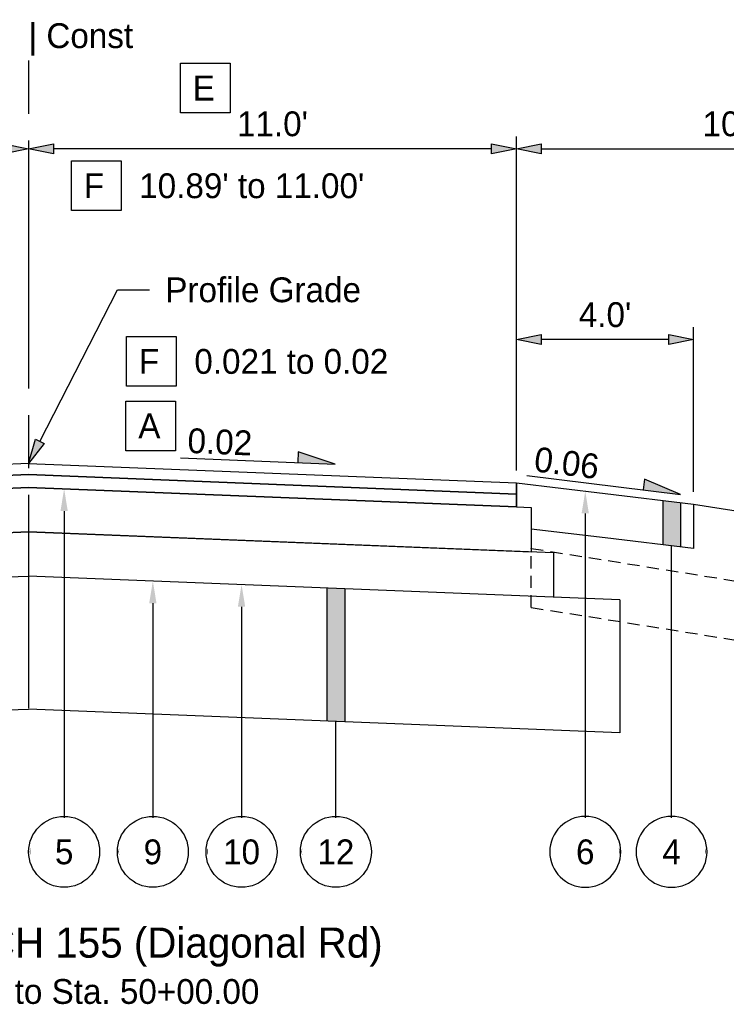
# Model space of a CAD drawing. Header units: feet. Extents: x -16 to 297, y -33 to 148.
# Tile 29 of 30: x 227 to 243, y 126 to 148. Entities that reach past the tile are written whole.
import ezdxf
from ezdxf import colors
from ezdxf.entities.mleader import LeaderData, LeaderLine
from ezdxf.enums import TextEntityAlignment as Align
from ezdxf.math import Vec2, Vec3

# ---------------------------------------------------------------- set-up
doc = ezdxf.new("R2010")
doc.units = ezdxf.units.FT
doc.header["$LTSCALE"] = 4
doc.header["$MEASUREMENT"] = 0
doc.set_wipeout_variables(frame=1)
doc.linetypes.add('CL', pattern=[2, 0.3, -0.15, 1.4, -0.15])
doc.linetypes.add('OhDOT_USTN2', pattern=[0.11, 0.069, -0.041])
for name, color, linetype in [('GE_P_CL', 7, 'CL'), ('TX_P_1', 7, 'Continuous'), ('TX_P_Misc', 7, 'Continuous'), ('XS_P_Finished_Grade', 3, 'Continuous'), ('XS_P_Pavt_Layers', 251, 'Continuous'), ('XS_P_Shoulder_Layers', 252, 'Continuous'), ('XS_P_Subgrade', 4, 'Continuous')]:
    doc.layers.add(name, color=color, linetype=linetype)
doc.styles.add('Slanted-Normal', font='font31.shx', dxfattribs={"height": 0.14})
doc.styles.add('Slanted-Sub Title', font='font31.shx', dxfattribs={"height": 0.17})
doc.dimstyles.new('Dec-1  Slanted', dxfattribs={"dimtxt": 0.14, "dimasz": 0.14, "dimexe": 0.07, "dimexo": 0.07, "dimgap": 0.07, "dimtad": 1, "dimdec": 1, "dimzin": 3, "dimdsep": 46, "dimtxsty": 'Slanted-Normal', "dimblk": 'Dim1', "dimcen": 0, "dimclrd": 95, "dimclre": 95, "dimclrt": 7, "dimadec": 1, "dimazin": 3, "dimtfac": 1, "dimtdec": 1, "dimtix": 1, "dimtofl": 0, "dimtmove": 1, "dimatfit": 3, "dimldrblk": 'Dim1', "dimfxl": 1, "dimtolj": 1, "dimtzin": 0, "dimlwd": -1, "dimlwe": -1, "dimarcsym": 0})

# ---------------------------------------------------------------- blocks, each defined once
blk = doc.blocks.new('SLOPE')
at = {"layer": 'TX_P_Misc'}
h = blk.add_hatch(color=4, dxfattribs=at)
h.dxf.hatch_style = 1
h.paths.add_polyline_path([(0.8715, 0), (0.6608, 0.0615), (0.6608, 0)])
at = {"layer": 'TX_P_Misc', "color": 4}
for p, q in [((0.8715, 0), (0.6608, 0.0615)), ((0.6608, 0.0615), (0.6608, 0))]:
    blk.add_line(p, q, dxfattribs=at)
at = {"layer": 'TX_P_Misc', "color": 95}
blk.add_line((0, 0), (0.8715, 0), dxfattribs=at)
at = {"layer": 'TX_P_Misc', "style": 'Slanted-Normal'}
blk.add_attdef('SLOPE', (0.0353, 0.0289), '', height=0.14, dxfattribs=at)
blk = doc.blocks.new('Dim1')
h = blk.add_hatch(color=4)
h.dxf.hatch_style = 1
h.paths.add_polyline_path([(0, 0), (-1, -0.2), (-1, 0.2)])
at = {"color": 4}
blk.add_lwpolyline([(0, 0), (-1, -0.2), (-1, 0.2), (0, 0)], dxfattribs=at)
blk = doc.blocks.new('*D1032')
at = {"layer": 'Defpoints', "color": 0, "transparency": 16777216}
for p in [(227.645, 144.991), (227.645, 137.89), (216.645, 137.45)]:
    blk.add_point(p, dxfattribs=at)
at = {"layer": 'TX_P_1', "color": 95, "linetype": 'Continuous', "transparency": 16777216}
for p, q in [((216.645, 137.73), (216.645, 145.271)), ((217.205, 144.991), (227.085, 144.991))]:
    blk.add_line(p, q, dxfattribs=at)
at = {"layer": 'TX_P_1', "color": 95, "transparency": 16777216, "xscale": 0.56, "yscale": 0.56, "zscale": 0.56, "rotation": 180}
blk.add_blockref('Dim1', (216.645, 144.991), dxfattribs=at)
at = {"layer": 'TX_P_1', "color": 95, "transparency": 16777216, "xscale": 0.56, "yscale": 0.56, "zscale": 0.56}
blk.add_blockref('Dim1', (227.645, 144.991), dxfattribs=at)
at = {"layer": 'TX_P_1', "color": 7, "transparency": 16777216, "insert": (222.145, 145.551), "char_height": 0.56, "attachment_point": 5, "style": 'Slanted-Normal'}
blk.add_mtext("\\A1;11.0'", dxfattribs=at)
blk = doc.blocks.new('*D1033')
at = {"layer": 'Defpoints', "color": 0, "transparency": 16777216}
for p in [(238.645, 140.685), (238.645, 137.45), (242.641, 136.971)]:
    blk.add_point(p, dxfattribs=at)
at = {"layer": 'TX_P_1', "color": 95, "linetype": 'Continuous', "transparency": 16777216}
for p, q in [((238.645, 137.73), (238.645, 140.965)), ((242.641, 137.251), (242.641, 140.965)), ((242.081, 140.685), (239.205, 140.685))]:
    blk.add_line(p, q, dxfattribs=at)
at = {"layer": 'TX_P_1', "color": 95, "transparency": 16777216, "xscale": 0.56, "yscale": 0.56, "zscale": 0.56, "rotation": 180}
blk.add_blockref('Dim1', (238.645, 140.685), dxfattribs=at)
at = {"layer": 'TX_P_1', "color": 95, "transparency": 16777216, "xscale": 0.56, "yscale": 0.56, "zscale": 0.56}
blk.add_blockref('Dim1', (242.641, 140.685), dxfattribs=at)
at = {"layer": 'TX_P_1', "color": 7, "transparency": 16777216, "insert": (240.643, 141.245), "char_height": 0.56, "attachment_point": 5, "style": 'Slanted-Normal'}
blk.add_mtext("\\A1;4.0'", dxfattribs=at)
blk = doc.blocks.new('*D1034')
at = {"layer": 'Defpoints', "color": 0, "transparency": 16777216}
for p in [(248.641, 144.991), (238.645, 137.45), (248.641, 136.011)]:
    blk.add_point(p, dxfattribs=at)
at = {"layer": 'TX_P_1', "color": 95, "linetype": 'Continuous', "transparency": 16777216}
for p, q in [((238.645, 137.73), (238.645, 145.271)), ((248.641, 136.291), (248.641, 145.271)), ((239.205, 144.991), (248.081, 144.991))]:
    blk.add_line(p, q, dxfattribs=at)
at = {"layer": 'TX_P_1', "color": 95, "transparency": 16777216, "xscale": 0.56, "yscale": 0.56, "zscale": 0.56, "rotation": 180}
blk.add_blockref('Dim1', (238.645, 144.991), dxfattribs=at)
at = {"layer": 'TX_P_1', "color": 95, "transparency": 16777216, "xscale": 0.56, "yscale": 0.56, "zscale": 0.56}
blk.add_blockref('Dim1', (248.641, 144.991), dxfattribs=at)
at = {"layer": 'TX_P_1', "color": 7, "transparency": 16777216, "insert": (243.643, 145.551), "char_height": 0.56, "attachment_point": 5, "style": 'Slanted-Normal'}
blk.add_mtext("\\A1;10.0'", dxfattribs=at)
blk = doc.blocks.new('*D1037')
at = {"layer": 'Defpoints', "color": 0, "transparency": 16777216}
for p in [(227.645, 144.991), (227.645, 137.89), (238.645, 137.45)]:
    blk.add_point(p, dxfattribs=at)
at = {"layer": 'TX_P_1', "color": 95, "linetype": 'Continuous', "transparency": 16777216}
for p, q in [((238.645, 137.73), (238.645, 145.271)), ((238.085, 144.991), (228.205, 144.991))]:
    blk.add_line(p, q, dxfattribs=at)
at = {"layer": 'TX_P_1', "color": 95, "transparency": 16777216, "xscale": 0.56, "yscale": 0.56, "zscale": 0.56, "rotation": 180}
blk.add_blockref('Dim1', (227.645, 144.991), dxfattribs=at)
at = {"layer": 'TX_P_1', "color": 95, "transparency": 16777216, "xscale": 0.56, "yscale": 0.56, "zscale": 0.56}
blk.add_blockref('Dim1', (238.645, 144.991), dxfattribs=at)
at = {"layer": 'TX_P_1', "color": 7, "transparency": 16777216, "insert": (233.145, 145.551), "char_height": 0.56, "attachment_point": 5, "style": 'Slanted-Normal'}
blk.add_mtext("\\A1;11.0'", dxfattribs=at)
blk = doc.blocks.new('_DotSmall')
at = {"color": 0, "linetype": 'ByBlock', "const_width": 0.5}
blk.add_lwpolyline([(-0.0625, 0, 1), (0.0625, 0, 1)], format="xyb", close=True, dxfattribs=at)
blk = doc.blocks.new('*U961')
at = {"layer": 'TX_P_Misc', "color": 95}
blk.add_line((0, 0), (0, 0.1502), dxfattribs=at)
at = {"layer": 'TX_P_Misc'}
blk.add_circle((0, 0), 0.2, dxfattribs=at)
at = {"layer": 'TX_P_Misc', "color": 95}
ml = blk.add_multileader_mtext('Standard', dxfattribs=at)
ml.set_content('', color=95, style='Slanted-Normal')
ml.set_leader_properties()
ml.build(insert=Vec2(0, 0))
ml.multileader.update_dxf_attribs({"has_dogleg": 0, "text_left_attachment_type": 2, "text_right_attachment_type": 2, "dogleg_length": 0.18, "arrow_head_size": 0.125})
ctx = ml.context
ctx.base_point, ctx.char_height, ctx.arrow_head_size, ctx.landing_gap_size, ctx.plane_origin = Vec3(-0.0001, 0), 0.14, 0.125, 0.0001, Vec3(0.5884, 0.4959)
ctx.left_attachment, ctx.right_attachment, ctx.text_align_type = 2, 2, 1
notes = []
notes.append((ctx, [(1, (1, 1, 0), (-0.1801, 0), (1, 0), 0.18, [(0, [(0, 2.0478)], 0, [])])]))
ctx.mtext.insert, ctx.mtext.alignment, ctx.mtext.flow_direction = Vec3(0, 0.07), 2, 5
ml = blk.add_multileader_mtext('Standard', dxfattribs=at)
ml.set_content('', color=95, style='Slanted-Normal')
ml.set_leader_properties()
ml.set_arrow_properties(name='DOTSMALL')
ml.build(insert=Vec2(0, 0))
ml.multileader.update_dxf_attribs({"has_dogleg": 0, "text_left_attachment_type": 2, "text_right_attachment_type": 2, "dogleg_length": 0.18, "arrow_head_size": 0.125})
ctx = ml.context
ctx.base_point, ctx.char_height, ctx.arrow_head_size, ctx.landing_gap_size, ctx.plane_origin = Vec3(0, 0), 0.14, 0.125, 0.0001, Vec3(0.9927, 0.4959)
ctx.left_attachment, ctx.right_attachment, ctx.text_align_type = 2, 2, 1
notes.append((ctx, [(1, (1, 1, 0), (-0.18, 0), (1, 0), 0.18, [(0, [(-0.1547, 0.0015)], 0, [])])]))
ctx.mtext.insert, ctx.mtext.alignment, ctx.mtext.flow_direction = Vec3(0.0001, 0.07), 2, 5
for ctx, leaders in notes:
    for number, flags, end, landing, length, lines in leaders:
        leader = LeaderData()
        leader.index, (leader.has_last_leader_line, leader.has_dogleg_vector, leader.attachment_direction) = number, flags
        leader.last_leader_point, leader.dogleg_vector, leader.dogleg_length = Vec3(end), Vec3(landing), length
        for number, points, colour, breaks in lines:
            line = LeaderLine()
            line.index, line.vertices, line.color, line.breaks = number, Vec3.list(points), colors.encode_raw_color(colour), breaks
            leader.lines.append(line)
        ctx.leaders.append(leader)
blk.add_wipeout([(0.187, 0.0355), (0.1811, 0.0586), (0.1723, 0.0809), (0.1609, 0.1018), (0.1468, 0.1212), (0.1305, 0.1386), (0.1121, 0.1539), (0.0919, 0.1667), (0.0703, 0.1769), (0.0476, 0.1843), (0.0241, 0.1888), (0.0002, 0.1904), (-0.0236, 0.1889), (-0.0471, 0.1844), (-0.0699, 0.1771), (-0.0915, 0.1669), (-0.1117, 0.1541), (-0.1302, 0.1389), (-0.1465, 0.1215), (-0.1606, 0.1022), (-0.1722, 0.0813), (-0.181, 0.059), (-0.187, 0.0359), (-0.19, 0.0122), (-0.19, -0.0117), (-0.187, -0.0355), (-0.1811, -0.0586), (-0.1723, -0.0809), (-0.1609, -0.1018), (-0.1468, -0.1212), (-0.1305, -0.1386), (-0.1121, -0.1539), (-0.0919, -0.1667), (-0.0703, -0.1769), (-0.0476, -0.1843), (-0.0241, -0.1888), (-0.0002, -0.1904), (0.0236, -0.1889), (0.0471, -0.1844), (0.0699, -0.1771), (0.0915, -0.1669), (0.1117, -0.1541), (0.1302, -0.1389), (0.1465, -0.1215), (0.1606, -0.1022), (0.1722, -0.0813), (0.181, -0.059), (0.187, -0.0359), (0.19, -0.0122), (0.19, 0.0117)])
at = {"layer": 'TX_P_Misc', "style": 'Slanted-Normal'}
blk.add_attdef('ITEM', text='', height=0.14, dxfattribs=at).set_placement((0, 0), align=Align.MIDDLE_CENTER)
blk = doc.blocks.new('*U965')
at = {"layer": 'TX_P_Misc', "color": 95}
blk.add_line((0, 0), (0, 0.1595), dxfattribs=at)
at = {"layer": 'TX_P_Misc'}
blk.add_circle((0, 0), 0.2, dxfattribs=at)
at = {"layer": 'TX_P_Misc', "color": 95}
ml = blk.add_multileader_mtext('Standard', dxfattribs=at)
ml.set_content('', color=95, style='Slanted-Normal')
ml.set_leader_properties()
ml.build(insert=Vec2(0, 0))
ml.multileader.update_dxf_attribs({"has_dogleg": 0, "text_left_attachment_type": 2, "text_right_attachment_type": 2, "dogleg_length": 0.18, "arrow_head_size": 0.125})
ctx = ml.context
ctx.base_point, ctx.char_height, ctx.arrow_head_size, ctx.landing_gap_size, ctx.plane_origin = Vec3(-0.0001, 0), 0.14, 0.125, 0.0001, Vec3(0.5884, 0.4959)
ctx.left_attachment, ctx.right_attachment, ctx.text_align_type = 2, 2, 1
notes = []
notes.append((ctx, [(1, (1, 1, 0), (-0.1801, 0), (1, 0), 0.18, [(0, [(0, 1.5278)], 0, [])])]))
ctx.mtext.insert, ctx.mtext.alignment, ctx.mtext.flow_direction = Vec3(0, 0.07), 2, 5
ml = blk.add_multileader_mtext('Standard', dxfattribs=at)
ml.set_content('', color=95, style='Slanted-Normal')
ml.set_leader_properties()
ml.set_arrow_properties(name='DOTSMALL')
ml.build(insert=Vec2(0, 0))
ml.multileader.update_dxf_attribs({"has_dogleg": 0, "text_left_attachment_type": 2, "text_right_attachment_type": 2, "dogleg_length": 0.18, "arrow_head_size": 0.125})
ctx = ml.context
ctx.base_point, ctx.char_height, ctx.arrow_head_size, ctx.landing_gap_size, ctx.plane_origin = Vec3(0, 0), 0.14, 0.125, 0.0001, Vec3(0.9927, 0.4959)
ctx.left_attachment, ctx.right_attachment, ctx.text_align_type = 2, 2, 1
notes.append((ctx, [(1, (1, 1, 0), (-0.18, 0), (1, 0), 0.18, [(0, [(-0.1547, 0.0015)], 0, [])])]))
ctx.mtext.insert, ctx.mtext.alignment, ctx.mtext.flow_direction = Vec3(0.0001, 0.07), 2, 5
for ctx, leaders in notes:
    for number, flags, end, landing, length, lines in leaders:
        leader = LeaderData()
        leader.index, (leader.has_last_leader_line, leader.has_dogleg_vector, leader.attachment_direction) = number, flags
        leader.last_leader_point, leader.dogleg_vector, leader.dogleg_length = Vec3(end), Vec3(landing), length
        for number, points, colour, breaks in lines:
            line = LeaderLine()
            line.index, line.vertices, line.color, line.breaks = number, Vec3.list(points), colors.encode_raw_color(colour), breaks
            leader.lines.append(line)
        ctx.leaders.append(leader)
blk.add_wipeout([(0.187, 0.0355), (0.1811, 0.0586), (0.1723, 0.0809), (0.1609, 0.1018), (0.1468, 0.1212), (0.1305, 0.1386), (0.1121, 0.1539), (0.0919, 0.1667), (0.0703, 0.1769), (0.0476, 0.1843), (0.0241, 0.1888), (0.0002, 0.1904), (-0.0236, 0.1889), (-0.0471, 0.1844), (-0.0699, 0.1771), (-0.0915, 0.1669), (-0.1117, 0.1541), (-0.1302, 0.1389), (-0.1465, 0.1215), (-0.1606, 0.1022), (-0.1722, 0.0813), (-0.181, 0.059), (-0.187, 0.0359), (-0.19, 0.0122), (-0.19, -0.0117), (-0.187, -0.0355), (-0.1811, -0.0586), (-0.1723, -0.0809), (-0.1609, -0.1018), (-0.1468, -0.1212), (-0.1305, -0.1386), (-0.1121, -0.1539), (-0.0919, -0.1667), (-0.0703, -0.1769), (-0.0476, -0.1843), (-0.0241, -0.1888), (-0.0002, -0.1904), (0.0236, -0.1889), (0.0471, -0.1844), (0.0699, -0.1771), (0.0915, -0.1669), (0.1117, -0.1541), (0.1302, -0.1389), (0.1465, -0.1215), (0.1606, -0.1022), (0.1722, -0.0813), (0.181, -0.059), (0.187, -0.0359), (0.19, -0.0122), (0.19, 0.0117)])
at = {"layer": 'TX_P_Misc', "style": 'Slanted-Normal'}
blk.add_attdef('ITEM', text='', height=0.14, dxfattribs=at).set_placement((0, 0), align=Align.MIDDLE_CENTER)
blk = doc.blocks.new('*U966')
at = {"layer": 'TX_P_Misc', "color": 95}
blk.add_line((0, 0), (0, 0.1637), dxfattribs=at)
at = {"layer": 'TX_P_Misc'}
blk.add_circle((0, 0), 0.2, dxfattribs=at)
at = {"layer": 'TX_P_Misc', "color": 95}
ml = blk.add_multileader_mtext('Standard', dxfattribs=at)
ml.set_content('', color=95, style='Slanted-Normal')
ml.set_leader_properties()
ml.build(insert=Vec2(0, 0))
ml.multileader.update_dxf_attribs({"has_dogleg": 0, "text_left_attachment_type": 2, "text_right_attachment_type": 2, "dogleg_length": 0.18, "arrow_head_size": 0.125})
ctx = ml.context
ctx.base_point, ctx.char_height, ctx.arrow_head_size, ctx.landing_gap_size, ctx.plane_origin = Vec3(-0.0001, 0), 0.14, 0.125, 0.0001, Vec3(0.5884, 0.4959)
ctx.left_attachment, ctx.right_attachment, ctx.text_align_type = 2, 2, 1
notes = []
notes.append((ctx, [(1, (1, 1, 0), (-0.1801, 0), (1, 0), 0.18, [(0, [(0, 1.5078)], 0, [])])]))
ctx.mtext.insert, ctx.mtext.alignment, ctx.mtext.flow_direction = Vec3(0, 0.07), 2, 5
ml = blk.add_multileader_mtext('Standard', dxfattribs=at)
ml.set_content('', color=95, style='Slanted-Normal')
ml.set_leader_properties()
ml.set_arrow_properties(name='DOTSMALL')
ml.build(insert=Vec2(0, 0))
ml.multileader.update_dxf_attribs({"has_dogleg": 0, "text_left_attachment_type": 2, "text_right_attachment_type": 2, "dogleg_length": 0.18, "arrow_head_size": 0.125})
ctx = ml.context
ctx.base_point, ctx.char_height, ctx.arrow_head_size, ctx.landing_gap_size, ctx.plane_origin = Vec3(0, 0), 0.14, 0.125, 0.0001, Vec3(0.9927, 0.4959)
ctx.left_attachment, ctx.right_attachment, ctx.text_align_type = 2, 2, 1
notes.append((ctx, [(1, (1, 1, 0), (-0.18, 0), (1, 0), 0.18, [(0, [(-0.1547, 0.0015)], 0, [])])]))
ctx.mtext.insert, ctx.mtext.alignment, ctx.mtext.flow_direction = Vec3(0.0001, 0.07), 2, 5
for ctx, leaders in notes:
    for number, flags, end, landing, length, lines in leaders:
        leader = LeaderData()
        leader.index, (leader.has_last_leader_line, leader.has_dogleg_vector, leader.attachment_direction) = number, flags
        leader.last_leader_point, leader.dogleg_vector, leader.dogleg_length = Vec3(end), Vec3(landing), length
        for number, points, colour, breaks in lines:
            line = LeaderLine()
            line.index, line.vertices, line.color, line.breaks = number, Vec3.list(points), colors.encode_raw_color(colour), breaks
            leader.lines.append(line)
        ctx.leaders.append(leader)
blk.add_wipeout([(0.187, 0.0355), (0.1811, 0.0586), (0.1723, 0.0809), (0.1609, 0.1018), (0.1468, 0.1212), (0.1305, 0.1386), (0.1121, 0.1539), (0.0919, 0.1667), (0.0703, 0.1769), (0.0476, 0.1843), (0.0241, 0.1888), (0.0002, 0.1904), (-0.0236, 0.1889), (-0.0471, 0.1844), (-0.0699, 0.1771), (-0.0915, 0.1669), (-0.1117, 0.1541), (-0.1302, 0.1389), (-0.1465, 0.1215), (-0.1606, 0.1022), (-0.1722, 0.0813), (-0.181, 0.059), (-0.187, 0.0359), (-0.19, 0.0122), (-0.19, -0.0117), (-0.187, -0.0355), (-0.1811, -0.0586), (-0.1723, -0.0809), (-0.1609, -0.1018), (-0.1468, -0.1212), (-0.1305, -0.1386), (-0.1121, -0.1539), (-0.0919, -0.1667), (-0.0703, -0.1769), (-0.0476, -0.1843), (-0.0241, -0.1888), (-0.0002, -0.1904), (0.0236, -0.1889), (0.0471, -0.1844), (0.0699, -0.1771), (0.0915, -0.1669), (0.1117, -0.1541), (0.1302, -0.1389), (0.1465, -0.1215), (0.1606, -0.1022), (0.1722, -0.0813), (0.181, -0.059), (0.187, -0.0359), (0.19, -0.0122), (0.19, 0.0117)])
at = {"layer": 'TX_P_Misc', "style": 'Slanted-Normal'}
blk.add_attdef('ITEM', text='', height=0.14, dxfattribs=at).set_placement((0, 0), align=Align.MIDDLE_CENTER)
blk = doc.blocks.new('*U962')
at = {"layer": 'TX_P_Misc', "color": 95}
blk.add_line((0, 0), (0, 0.1502), dxfattribs=at)
at = {"layer": 'TX_P_Misc'}
blk.add_circle((0, 0), 0.2, dxfattribs=at)
at = {"layer": 'TX_P_Misc', "color": 95}
ml = blk.add_multileader_mtext('Standard', dxfattribs=at)
ml.set_content('', color=95, style='Slanted-Normal')
ml.set_leader_properties()
ml.build(insert=Vec2(0, 0))
ml.multileader.update_dxf_attribs({"has_dogleg": 0, "text_left_attachment_type": 2, "text_right_attachment_type": 2, "dogleg_length": 0.18, "arrow_head_size": 0.125})
ctx = ml.context
ctx.base_point, ctx.char_height, ctx.arrow_head_size, ctx.landing_gap_size, ctx.plane_origin = Vec3(-0.0001, 0), 0.14, 0.125, 0.0001, Vec3(0.5884, 0.4959)
ctx.left_attachment, ctx.right_attachment, ctx.text_align_type = 2, 2, 1
notes = []
notes.append((ctx, [(1, (1, 1, 0), (-0.1801, 0), (1, 0), 0.18, [(0, [(0, 2.0346)], 0, [])])]))
ctx.mtext.insert, ctx.mtext.alignment, ctx.mtext.flow_direction = Vec3(0, 0.07), 2, 5
ml = blk.add_multileader_mtext('Standard', dxfattribs=at)
ml.set_content('', color=95, style='Slanted-Normal')
ml.set_leader_properties()
ml.set_arrow_properties(name='DOTSMALL')
ml.build(insert=Vec2(0, 0))
ml.multileader.update_dxf_attribs({"has_dogleg": 0, "text_left_attachment_type": 2, "text_right_attachment_type": 2, "dogleg_length": 0.18, "arrow_head_size": 0.125})
ctx = ml.context
ctx.base_point, ctx.char_height, ctx.arrow_head_size, ctx.landing_gap_size, ctx.plane_origin = Vec3(0, 0), 0.14, 0.125, 0.0001, Vec3(0.9927, 0.4959)
ctx.left_attachment, ctx.right_attachment, ctx.text_align_type = 2, 2, 1
notes.append((ctx, [(1, (1, 1, 0), (-0.18, 0), (1, 0), 0.18, [(0, [(-0.1547, 0.0015)], 0, [])])]))
ctx.mtext.insert, ctx.mtext.alignment, ctx.mtext.flow_direction = Vec3(0.0001, 0.07), 2, 5
for ctx, leaders in notes:
    for number, flags, end, landing, length, lines in leaders:
        leader = LeaderData()
        leader.index, (leader.has_last_leader_line, leader.has_dogleg_vector, leader.attachment_direction) = number, flags
        leader.last_leader_point, leader.dogleg_vector, leader.dogleg_length = Vec3(end), Vec3(landing), length
        for number, points, colour, breaks in lines:
            line = LeaderLine()
            line.index, line.vertices, line.color, line.breaks = number, Vec3.list(points), colors.encode_raw_color(colour), breaks
            leader.lines.append(line)
        ctx.leaders.append(leader)
blk.add_wipeout([(0.187, 0.0355), (0.1811, 0.0586), (0.1723, 0.0809), (0.1609, 0.1018), (0.1468, 0.1212), (0.1305, 0.1386), (0.1121, 0.1539), (0.0919, 0.1667), (0.0703, 0.1769), (0.0476, 0.1843), (0.0241, 0.1888), (0.0002, 0.1904), (-0.0236, 0.1889), (-0.0471, 0.1844), (-0.0699, 0.1771), (-0.0915, 0.1669), (-0.1117, 0.1541), (-0.1302, 0.1389), (-0.1465, 0.1215), (-0.1606, 0.1022), (-0.1722, 0.0813), (-0.181, 0.059), (-0.187, 0.0359), (-0.19, 0.0122), (-0.19, -0.0117), (-0.187, -0.0355), (-0.1811, -0.0586), (-0.1723, -0.0809), (-0.1609, -0.1018), (-0.1468, -0.1212), (-0.1305, -0.1386), (-0.1121, -0.1539), (-0.0919, -0.1667), (-0.0703, -0.1769), (-0.0476, -0.1843), (-0.0241, -0.1888), (-0.0002, -0.1904), (0.0236, -0.1889), (0.0471, -0.1844), (0.0699, -0.1771), (0.0915, -0.1669), (0.1117, -0.1541), (0.1302, -0.1389), (0.1465, -0.1215), (0.1606, -0.1022), (0.1722, -0.0813), (0.181, -0.059), (0.187, -0.0359), (0.19, -0.0122), (0.19, 0.0117)])
at = {"layer": 'TX_P_Misc', "style": 'Slanted-Normal'}
blk.add_attdef('ITEM', text='', height=0.14, dxfattribs=at).set_placement((0, 0), align=Align.MIDDLE_CENTER)
blk = doc.blocks.new('*U964')
at = {"layer": 'TX_P_Misc', "color": 95}
blk.add_line((0, 0), (0, 1.7262), dxfattribs=at)
at = {"layer": 'TX_P_Misc'}
blk.add_circle((0, 0), 0.2, dxfattribs=at)
at = {"layer": 'TX_P_Misc', "color": 95}
ml = blk.add_multileader_mtext('Standard', dxfattribs=at)
ml.set_content('', color=95, style='Slanted-Normal')
ml.set_leader_properties()
ml.set_arrow_properties(name='DOTSMALL')
ml.build(insert=Vec2(0, 0))
ml.multileader.update_dxf_attribs({"has_dogleg": 0, "text_left_attachment_type": 2, "text_right_attachment_type": 2, "dogleg_length": 0.18, "arrow_head_size": 0.125})
ctx = ml.context
ctx.base_point, ctx.char_height, ctx.arrow_head_size, ctx.landing_gap_size, ctx.plane_origin = Vec3(0, 0), 0.14, 0.125, 0.0001, Vec3(0.9927, 0.4959)
ctx.left_attachment, ctx.right_attachment, ctx.text_align_type = 2, 2, 1
notes = []
notes.append((ctx, [(1, (1, 1, 0), (-0.18, 0), (1, 0), 0.18, [(0, [(-0.1547, 0.0015)], 0, [])])]))
ctx.mtext.insert, ctx.mtext.alignment, ctx.mtext.flow_direction = Vec3(0.0001, 0.07), 2, 5
ml = blk.add_multileader_mtext('Standard', dxfattribs=at)
ml.set_content('', color=95, style='Slanted-Normal')
ml.set_leader_properties()
ml.build(insert=Vec2(0, 0))
ml.multileader.update_dxf_attribs({"has_dogleg": 0, "text_left_attachment_type": 2, "text_right_attachment_type": 2, "dogleg_length": 0.18, "arrow_head_size": 0.125})
ctx = ml.context
ctx.base_point, ctx.char_height, ctx.arrow_head_size, ctx.landing_gap_size, ctx.plane_origin = Vec3(-0.0001, 0), 0.14, 0.125, 0.0001, Vec3(0.5884, 0.4959)
ctx.left_attachment, ctx.right_attachment, ctx.text_align_type = 2, 2, 1
notes.append((ctx, [(0, (1, 1, 0), (0.1801, 0), (-1, 0), 0.18, [(0, [(0.1698, -0.0003)], 0, [])])]))
ctx.mtext.insert, ctx.mtext.alignment, ctx.mtext.flow_direction = Vec3(0, 0.07), 2, 5
for ctx, leaders in notes:
    for number, flags, end, landing, length, lines in leaders:
        leader = LeaderData()
        leader.index, (leader.has_last_leader_line, leader.has_dogleg_vector, leader.attachment_direction) = number, flags
        leader.last_leader_point, leader.dogleg_vector, leader.dogleg_length = Vec3(end), Vec3(landing), length
        for number, points, colour, breaks in lines:
            line = LeaderLine()
            line.index, line.vertices, line.color, line.breaks = number, Vec3.list(points), colors.encode_raw_color(colour), breaks
            leader.lines.append(line)
        ctx.leaders.append(leader)
blk.add_wipeout([(0.187, 0.0355), (0.1811, 0.0586), (0.1723, 0.0809), (0.1609, 0.1018), (0.1468, 0.1212), (0.1305, 0.1386), (0.1121, 0.1539), (0.0919, 0.1667), (0.0703, 0.1769), (0.0476, 0.1843), (0.0241, 0.1888), (0.0002, 0.1904), (-0.0236, 0.1889), (-0.0471, 0.1844), (-0.0699, 0.1771), (-0.0915, 0.1669), (-0.1117, 0.1541), (-0.1302, 0.1389), (-0.1465, 0.1215), (-0.1606, 0.1022), (-0.1722, 0.0813), (-0.181, 0.059), (-0.187, 0.0359), (-0.19, 0.0122), (-0.19, -0.0117), (-0.187, -0.0355), (-0.1811, -0.0586), (-0.1723, -0.0809), (-0.1609, -0.1018), (-0.1468, -0.1212), (-0.1305, -0.1386), (-0.1121, -0.1539), (-0.0919, -0.1667), (-0.0703, -0.1769), (-0.0476, -0.1843), (-0.0241, -0.1888), (-0.0002, -0.1904), (0.0236, -0.1889), (0.0471, -0.1844), (0.0699, -0.1771), (0.0915, -0.1669), (0.1117, -0.1541), (0.1302, -0.1389), (0.1465, -0.1215), (0.1606, -0.1022), (0.1722, -0.0813), (0.181, -0.059), (0.187, -0.0359), (0.19, -0.0122), (0.19, 0.0117)])
at = {"layer": 'TX_P_Misc', "style": 'Slanted-Normal'}
blk.add_attdef('ITEM', text='', height=0.14, dxfattribs=at).set_placement((0, 0), align=Align.MIDDLE_CENTER)
blk = doc.blocks.new('*U1000')
at = {"layer": 'TX_P_Misc', "color": 95}
blk.add_line((0, 0), (0, 0.7365), dxfattribs=at)
at = {"layer": 'TX_P_Misc'}
blk.add_circle((0, 0), 0.2, dxfattribs=at)
at = {"layer": 'TX_P_Misc', "color": 95}
ml = blk.add_multileader_mtext('Standard', dxfattribs=at)
ml.set_content('', color=95, style='Slanted-Normal')
ml.set_leader_properties()
ml.set_arrow_properties(name='DOTSMALL')
ml.build(insert=Vec2(0, 0))
ml.multileader.update_dxf_attribs({"has_dogleg": 0, "text_left_attachment_type": 2, "text_right_attachment_type": 2, "dogleg_length": 0.18, "arrow_head_size": 0.125})
ctx = ml.context
ctx.base_point, ctx.char_height, ctx.arrow_head_size, ctx.landing_gap_size, ctx.plane_origin = Vec3(0, 0), 0.14, 0.125, 0.0001, Vec3(0.9927, 0.4959)
ctx.left_attachment, ctx.right_attachment, ctx.text_align_type = 2, 2, 1
notes = []
notes.append((ctx, [(1, (1, 1, 0), (-0.18, 0), (1, 0), 0.18, [(0, [(-0.1547, 0.0015)], 0, [])])]))
ctx.mtext.insert, ctx.mtext.alignment, ctx.mtext.flow_direction = Vec3(0.0001, 0.07), 2, 5
ml = blk.add_multileader_mtext('Standard', dxfattribs=at)
ml.set_content('', color=95, style='Slanted-Normal')
ml.set_leader_properties()
ml.build(insert=Vec2(0, 0))
ml.multileader.update_dxf_attribs({"has_dogleg": 0, "text_left_attachment_type": 2, "text_right_attachment_type": 2, "dogleg_length": 0.18, "arrow_head_size": 0.125})
ctx = ml.context
ctx.base_point, ctx.char_height, ctx.arrow_head_size, ctx.landing_gap_size, ctx.plane_origin = Vec3(-0.0001, 0), 0.14, 0.125, 0.0001, Vec3(0.5884, 0.4959)
ctx.left_attachment, ctx.right_attachment, ctx.text_align_type = 2, 2, 1
notes.append((ctx, [(0, (1, 1, 0), (0.1801, 0), (-1, 0), 0.18, [(0, [(0.1698, -0.0003)], 0, [])])]))
ctx.mtext.insert, ctx.mtext.alignment, ctx.mtext.flow_direction = Vec3(0, 0.07), 2, 5
for ctx, leaders in notes:
    for number, flags, end, landing, length, lines in leaders:
        leader = LeaderData()
        leader.index, (leader.has_last_leader_line, leader.has_dogleg_vector, leader.attachment_direction) = number, flags
        leader.last_leader_point, leader.dogleg_vector, leader.dogleg_length = Vec3(end), Vec3(landing), length
        for number, points, colour, breaks in lines:
            line = LeaderLine()
            line.index, line.vertices, line.color, line.breaks = number, Vec3.list(points), colors.encode_raw_color(colour), breaks
            leader.lines.append(line)
        ctx.leaders.append(leader)
blk.add_wipeout([(0.187, 0.0355), (0.1811, 0.0586), (0.1723, 0.0809), (0.1609, 0.1018), (0.1468, 0.1212), (0.1305, 0.1386), (0.1121, 0.1539), (0.0919, 0.1667), (0.0703, 0.1769), (0.0476, 0.1843), (0.0241, 0.1888), (0.0002, 0.1904), (-0.0236, 0.1889), (-0.0471, 0.1844), (-0.0699, 0.1771), (-0.0915, 0.1669), (-0.1117, 0.1541), (-0.1302, 0.1389), (-0.1465, 0.1215), (-0.1606, 0.1022), (-0.1722, 0.0813), (-0.181, 0.059), (-0.187, 0.0359), (-0.19, 0.0122), (-0.19, -0.0117), (-0.187, -0.0355), (-0.1811, -0.0586), (-0.1723, -0.0809), (-0.1609, -0.1018), (-0.1468, -0.1212), (-0.1305, -0.1386), (-0.1121, -0.1539), (-0.0919, -0.1667), (-0.0703, -0.1769), (-0.0476, -0.1843), (-0.0241, -0.1888), (-0.0002, -0.1904), (0.0236, -0.1889), (0.0471, -0.1844), (0.0699, -0.1771), (0.0915, -0.1669), (0.1117, -0.1541), (0.1302, -0.1389), (0.1465, -0.1215), (0.1606, -0.1022), (0.1722, -0.0813), (0.181, -0.059), (0.187, -0.0359), (0.19, -0.0122), (0.19, 0.0117)])
at = {"layer": 'TX_P_Misc', "style": 'Slanted-Normal'}
blk.add_attdef('ITEM', text='', height=0.14, dxfattribs=at).set_placement((0, 0), align=Align.MIDDLE_CENTER)

msp = doc.modelspace()

# ---------------------------------------------------------------- hatches: boundary and pattern name
at = {"layer": 'TX_P_1'}
h = msp.add_hatch(color=256, dxfattribs=at)
h.dxf.hatch_style = 1
h.paths.add_polyline_path([(241.943, 137.055), (242.343, 137.007), (242.343, 136.007), (241.943, 136.055)])
h = msp.add_hatch(color=256, dxfattribs=at)
h.dxf.hatch_style = 1
h.paths.add_polyline_path([(234.774, 135.064), (234.374, 135.08), (234.374, 132.08), (234.774, 132.064)])

# ---------------------------------------------------------------- linework, layer by layer
at = {"layer": 'GE_P_CL'}
msp.add_line((227.645, 146.981), (227.645, 132.368), dxfattribs=at)
at = {"layer": 'XS_P_Finished_Grade'}
for p, q in [((227.645, 137.89), (216.645, 137.45)), ((227.645, 137.89), (238.645, 137.45)), ((238.645, 137.45), (240.645, 137.21)), ((240.645, 137.21), (242.641, 136.971)), ((242.641, 136.971), (248.641, 136.011))]:
    msp.add_line(p, q, dxfattribs=at)
at = {"layer": 'XS_P_Pavt_Layers'}
for p, q in [((227.645, 137.89), (216.645, 137.45)), ((227.645, 137.89), (238.645, 137.45)), ((216.645, 137.2), (227.645, 137.64)), ((227.645, 137.64), (216.645, 137.2)), ((238.645, 137.2), (227.645, 137.64)), ((227.645, 137.64), (238.645, 137.2)), ((216.645, 136.909), (227.645, 137.349)), ((227.645, 137.349), (216.645, 136.909)), ((238.645, 136.909), (227.645, 137.349)), ((227.645, 137.349), (238.645, 136.909)), ((238.645, 137.45), (238.645, 137.2)), ((238.645, 137.2), (238.645, 137.45)), ((238.645, 136.909), (238.645, 137.2)), ((238.645, 137.2), (238.645, 136.909)), ((238.645, 136.909), (238.978, 136.895)), ((238.978, 136.895), (238.978, 135.895)), ((239.478, 135.875), (227.645, 136.349)), ((227.645, 136.349), (238.978, 135.895)), ((239.478, 135.875), (239.478, 134.875)), ((240.978, 134.815), (227.645, 135.349)), ((240.978, 134.815), (240.978, 131.815))]:
    msp.add_line(p, q, dxfattribs=at)
at = {"layer": 'XS_P_Shoulder_Layers'}
for p, q in [((238.645, 137.45), (240.645, 137.21)), ((240.645, 137.21), (242.641, 136.971)), ((242.641, 136.971), (242.641, 135.971)), ((240.645, 136.21), (238.978, 136.41)), ((242.641, 135.971), (240.645, 136.21))]:
    msp.add_line(p, q, dxfattribs=at)
at = {"layer": 'XS_P_Subgrade', "linetype": 'OhDOT_USTN2'}
msp.add_line((238.978, 134.642), (238.978, 135.975), dxfattribs=at)

# ---------------------------------------------------------------- block references
at = {"layer": 'TX_P_1', "xscale": 4, "yscale": 4, "zscale": 4, "rotation": 357.5918575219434}
msp.add_blockref('SLOPE', (231.074, 138.02), dxfattribs=at).add_auto_attribs({'SLOPE': '0.02'})
at = {"layer": 'TX_P_1'}
ref = msp.add_blockref('SLOPE', (238.881, 137.615), dxfattribs=dict(at, xscale=3.999999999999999, yscale=3.999999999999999, zscale=3.999999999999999, rotation=353.020995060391))
ref.add_attrib('SLOPE', '0.06', (239.022, 137.714), dxfattribs={"layer": 'TX_P_Misc', "height": 0.56, "rotation": 353.021, "style": 'Slanted-Normal'})

# ---------------------------------------------------------------- texts
for s, insert, char_height, attachment_point, style in [('| Const', (227.645, 147.824), 0.56, 1, 'Slanted-Normal'), ("10.89' to 11.00'", (230.141, 144.437), 0.56, 1, 'Slanted-Normal'), ('0.021 to 0.02', (231.384, 140.473), 0.56, 1, 'Slanted-Normal'), ('Normal Section - CH 155 (Diagonal Rd)', (227.645, 127.418), 0.68, 2, 'Slanted-Sub Title'), ('Sta. 48+00.00 to Sta. 50+00.00', (227.645, 126.255), 0.56, 2, 'Slanted-Normal')]:
    msp.add_mtext(s, dxfattribs=dict(at, insert=insert, char_height=char_height, attachment_point=attachment_point, style=style))
at = {"layer": 'TX_P_1', "char_height": 0.56, "attachment_point": 1, "style": 'Slanted-Normal', "bg_fill": 16, "box_fill_scale": 1.5, "bg_fill_color": 256, "bg_fill_transparency": 0}
for s, insert in [('E', (231.348, 146.64)), ('F', (228.891, 144.437)), ('F', (230.134, 140.473)), ('A', (230.12, 139.018))]:
    msp.add_mtext(s, dxfattribs=dict(at, insert=insert))

# ---------------------------------------------------------------- dimensions: what is measured, and where the dimension line sits
at = {"layer": 'TX_P_1'}
dim = msp.add_linear_dim(base=(227.645, 144.991), p1=(216.645, 137.45), p2=(227.645, 137.89), dimstyle='Dec-1  Slanted', override={"dimpost": "'", "dimse2": 1, "dimsd2": 0}, dxfattribs=at)
dim.commit()
dim.dimension.update_dxf_attribs({"geometry": '*D1032', "text_midpoint": (222.145, 145.551)})
for base, p1, p2, override, picture, middle in [((227.645, 144.991), (238.645, 137.45), (227.645, 137.89), {"dimpost": "'", "dimse2": 1}, '*D1037', (233.145, 145.551)), ((248.641, 144.991), (238.645, 137.45), (248.641, 136.011), {"dimpost": "'"}, '*D1034', (243.643, 145.551)), ((238.645, 140.685), (242.641, 136.971), (238.645, 137.45), {"dimpost": "'"}, '*D1033', (240.643, 141.245))]:
    dim = msp.add_linear_dim(base=base, p1=p1, p2=p2, angle=180, dimstyle='Dec-1  Slanted', override=override, dxfattribs=at)
    dim.commit()
    dim.dimension.update_dxf_attribs({"geometry": picture, "text_midpoint": middle})

# ---------------------------------------------------------------- leaders
ml = msp.add_multileader_mtext('Standard', dxfattribs=at)
ml.set_content('Profile Grade', color=256, style='Slanted-Normal')
ml.set_leader_properties()
ml.set_arrow_properties(name='Dim1')
ml.build(insert=Vec2(0, 0))
ml.multileader.update_dxf_attribs({"text_right_attachment_type": 3, "dogleg_length": 0.18, "arrow_head_size": 0.56, "scale": 4})
ctx = ml.context
ctx.base_point, ctx.scale, ctx.char_height, ctx.arrow_head_size, ctx.landing_gap_size, ctx.plane_origin = Vec3(230.369, 141.809), 4, 0.56, 0.56, 0.36, Vec3(227.645, 137.89)
ctx.right_attachment = 3
notes = []
notes.append((ctx, [(0, (1, 1, 0), (229.649, 141.809), (1, 0), 0.72, [(0, [(227.645, 137.89)], 0, [])])]))
ctx.mtext.insert, ctx.mtext.flow_direction = Vec3(230.729, 142.089), 5
for ctx, leaders in notes:
    for number, flags, end, landing, length, lines in leaders:
        leader = LeaderData()
        leader.index, (leader.has_last_leader_line, leader.has_dogleg_vector, leader.attachment_direction) = number, flags
        leader.last_leader_point, leader.dogleg_vector, leader.dogleg_length = Vec3(end), Vec3(landing), length
        for number, points, colour, breaks in lines:
            line = LeaderLine()
            line.index, line.vertices, line.color, line.breaks = number, Vec3.list(points), colors.encode_raw_color(colour), breaks
            leader.lines.append(line)
        ctx.leaders.append(leader)

# ---------------------------------------------------------------- next in the draw order: block references
at = {"layer": 'TX_P_1', "xscale": 4, "yscale": 4, "zscale": 4}
for name, p, values in [('*U961', (228.448, 129.126), {'ITEM': '5'}), ('*U965', (230.448, 129.126), {'ITEM': '9'}), ('*U966', (232.448, 129.126), {'ITEM': '10'}), ('*U1000', (234.574, 129.126), {'ITEM': '12'})]:
    msp.add_blockref(name, p, dxfattribs=at).add_auto_attribs(values)
at = {"layer": 'TX_P_1'}
ref = msp.add_blockref('*U962', (240.197, 129.126), dxfattribs=dict(at, xscale=-4, yscale=4, zscale=4))
ref.add_attrib('ITEM', '6', dxfattribs={"layer": 'TX_P_Misc', "height": 0.56, "style": 'Slanted-Normal'}).set_placement((240.197, 129.126), align=Align.MIDDLE_CENTER)

# ---------------------------------------------------------------- next in the draw order: linework, layer by layer
for p, q in [((234.374, 135.08), (234.374, 132.08)), ((234.774, 135.064), (234.774, 132.064))]:
    msp.add_line(p, q, dxfattribs=at)
at = {"layer": 'XS_P_Pavt_Layers'}
for p, q in [((215.812, 135.875), (227.645, 136.349)), ((227.645, 136.349), (216.312, 135.895)), ((214.312, 134.815), (227.645, 135.349)), ((214.312, 131.815), (227.645, 132.349)), ((240.978, 131.815), (227.645, 132.349))]:
    msp.add_line(p, q, dxfattribs=at)
at = {"layer": 'XS_P_Subgrade', "linetype": 'OhDOT_USTN2'}
for p, q in [((238.978, 135.975), (251.763, 133.93)), ((238.978, 134.642), (254.394, 132.176))]:
    msp.add_line(p, q, dxfattribs=at)

# ---------------------------------------------------------------- next in the draw order: block references
at = {"layer": 'TX_P_1'}
ref = msp.add_blockref('*U964', (242.143, 129.126), dxfattribs=dict(at, xscale=-4, yscale=4, zscale=4))
ref.add_attrib('ITEM', '4', dxfattribs={"layer": 'TX_P_Misc', "height": 0.56, "style": 'Slanted-Normal'}).set_placement((242.143, 129.126), align=Align.MIDDLE_CENTER)

# ---------------------------------------------------------------- next in the draw order: linework, layer by layer
for p, q in [((241.943, 137.055), (241.943, 136.055)), ((242.343, 137.007), (242.343, 136.007))]:
    msp.add_line(p, q, dxfattribs=at)

doc.saveas('drawing.dxf')
